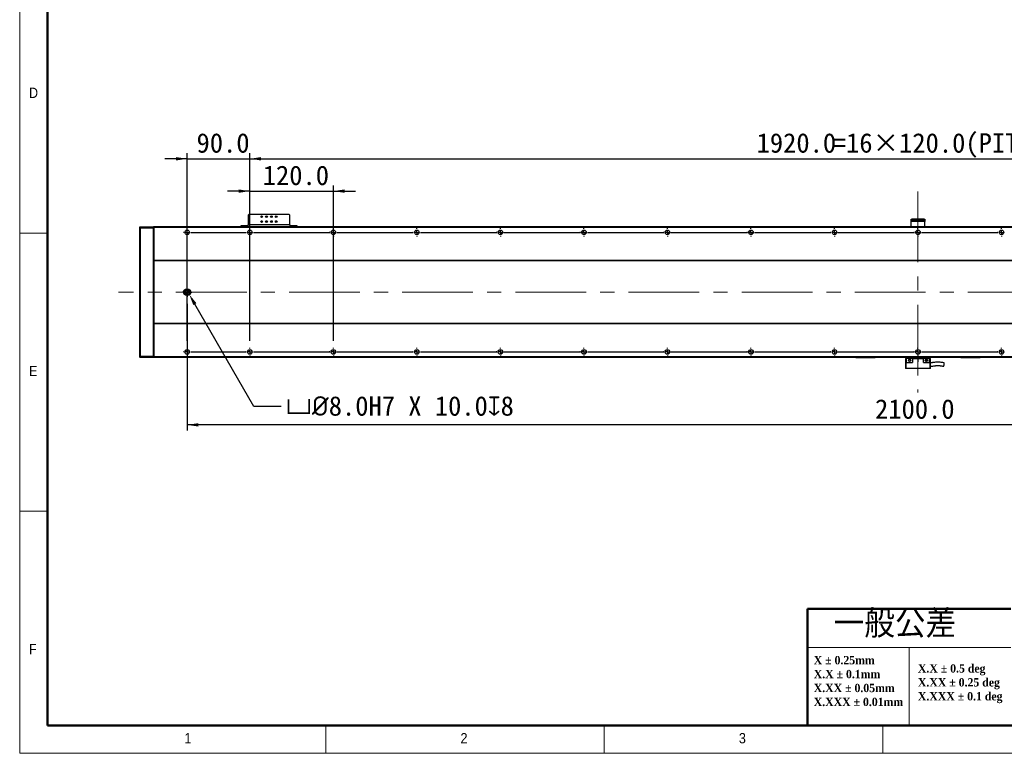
# Model space of a CAD drawing. Header units: millimetres. Extents: x 40 to 3320, y 40 to 2336.
# Tile 1 of 7: x 40 to 1455, y 40 to 1095. Entities that reach past the tile are written whole.
import ezdxf

# ---------------------------------------------------------------- set-up
doc = ezdxf.new("R2010")
doc.units = ezdxf.units.MM
doc.header["$LTSCALE"] = 8
doc.header["$PDSIZE"] = -1
doc.linetypes.add('CENTERX2', pattern=[20.32, 12.7, -2.54, 2.54, -2.54])
doc.layers.add('DIMNS', color=7, linetype='Continuous')
doc.styles.add('SLDTEXTSTYLE0', font='Gothic.ttf', dxfattribs={"width": 0.913})
doc.styles.add('SLDTEXTSTYLE1', font='timesbd.ttf', dxfattribs={"width": 0.933})
doc.styles.add('SLDTEXTSTYLE3', font='txt', dxfattribs={"bigfont": 'bigfont'})
doc.styles.add('SLDTEXTSTYLE7', font='txt')
doc.dimstyles.new('SLDDIMSTYLE0', dxfattribs={"dimtxt": 28, "dimasz": 16, "dimexe": 0, "dimexo": 0.0625, "dimgap": 7, "dimtad": 2, "dimdec": 1, "dimrnd": 1e-09, "dimzin": 4, "dimdsep": 46, "dimtxsty": 'SLDTEXTSTYLE7', "dimsah": 1, "dimcen": 0.09, "dimadec": 0, "dimazin": 1, "dimtfac": 1, "dimtdec": 1, "dimtmove": 0, "dimatfit": 0, "dimfxl": 0, "dimfrac": 2, "dimtolj": 1, "dimtzin": 12, "dimarcsym": 0})
doc.dimstyles.new('SLDDIMSTYLE1', dxfattribs={"dimtxt": 28, "dimasz": 16, "dimexe": 0, "dimexo": 0.0625, "dimgap": 7, "dimtad": 2, "dimdec": 1, "dimrnd": 1e-09, "dimzin": 4, "dimdsep": 46, "dimtxsty": 'SLDTEXTSTYLE7', "dimsah": 1, "dimcen": 0.09, "dimadec": 0, "dimazin": 1, "dimtfac": 1, "dimtdec": 1, "dimtofl": 0, "dimtmove": 0, "dimatfit": 3, "dimfxl": 0, "dimfrac": 2, "dimtolj": 1, "dimtzin": 12, "dimarcsym": 0})
doc.dimstyles.new('SLDDIMSTYLE6', dxfattribs={"dimtxt": 28, "dimasz": 16, "dimexe": 0, "dimexo": 0.0625, "dimgap": 7, "dimtad": 0, "dimtih": 1, "dimtoh": 1, "dimdec": 1, "dimrnd": 1e-09, "dimzin": 4, "dimdsep": 46, "dimtxsty": 'SLDTEXTSTYLE7', "dimsah": 1, "dimcen": 0, "dimadec": 0, "dimazin": 1, "dimtfac": 1, "dimtdec": 1, "dimtofl": 0, "dimtmove": 0, "dimatfit": 3, "dimfxl": 0, "dimfrac": 2, "dimtolj": 1, "dimtzin": 12, "dimarcsym": 0})

# ---------------------------------------------------------------- blocks, each defined once
blk = doc.blocks.new('SW_NOTE_0')
at = {"color": 0, "linetype": 'Continuous', "lineweight": 0, "char_height": 12, "attachment_point": 1, "style": 'SLDTEXTSTYLE1'}
for s, insert in [('X.X ± 0.5 deg', (0, 15.8)), ('X.XX ± 0.25 deg', (0, -4.2)), ('X.XXX ± 0.1 deg', (0, -24.2))]:
    blk.add_mtext(s, dxfattribs=dict(at, insert=insert))
blk = doc.blocks.new('SW_NOTE_1')
at = {"color": 0, "linetype": 'Continuous', "lineweight": 0, "char_height": 12, "attachment_point": 1, "style": 'SLDTEXTSTYLE1'}
for s, insert in [('X ± 0.25mm ', (0, 15.8)), ('X.X ± 0.1mm', (0, -4.2))]:
    blk.add_mtext(s, dxfattribs=dict(at, insert=insert))
blk = doc.blocks.new('SW_NOTE_2')
at = {"color": 0, "linetype": 'Continuous', "lineweight": 0, "char_height": 12, "attachment_point": 1, "style": 'SLDTEXTSTYLE1'}
for s, insert in [('X.XX ± 0.05mm', (0, 15.8)), ('X.XXX ± 0.01mm', (0, -4.2))]:
    blk.add_mtext(s, dxfattribs=dict(at, insert=insert))
blk = doc.blocks.new('_D_18')
at = {"layer": 'DIMNS'}
for p, q in [((370.7, 805.1), (370.7, 902.9)), ((370.7, 894.9), (2290.7, 894.9)), ((2290.7, 805.1), (2290.7, 902.9))]:
    blk.add_line(p, q, dxfattribs=at)
for points in [[(370.7, 894.9), (386.7, 892.5), (386.7, 897.3)], [(2290.7, 894.9), (2274.7, 897.3), (2274.7, 892.5)]]:
    blk.add_solid(points, dxfattribs=at)
at = {"layer": 'DIMNS', "char_height": 28, "attachment_point": 1, "style": 'SLDTEXTSTYLE7'}
for s, insert in [('=16×120.0(PITCH)', (1208.3, 931.7)), ('1920.0', (1098.8, 931.7))]:
    blk.add_mtext(s, dxfattribs=dict(at, insert=insert))
blk = doc.blocks.new('_D_19')
at = {"layer": 'DIMNS'}
for p, q in [((280.7, 686.4), (280.7, 504.3)), ((2380.7, 693), (2380.7, 504.3)), ((2380.7, 512.3), (280.7, 512.3))]:
    blk.add_line(p, q, dxfattribs=at)
for points in [[(280.7, 512.3), (296.7, 509.9), (296.7, 514.7)], [(2380.7, 512.3), (2364.7, 514.7), (2364.7, 509.9)]]:
    blk.add_solid(points, dxfattribs=at)
at = {"layer": 'DIMNS', "insert": (1269, 549.1), "char_height": 28, "attachment_point": 1, "style": 'SLDTEXTSTYLE7'}
blk.add_mtext('2100.0', dxfattribs=at)
blk = doc.blocks.new('_D_21')
at = {"layer": 'Defpoints', "color": 0}
for p in [(281.7, 703.1), (283.7, 699.7)]:
    blk.add_point(p, dxfattribs=at)
at = {"layer": 'DIMNS', "color": 0, "lineweight": -2}
for p, q in [((376.5, 538.9), (291.7, 685.8)), ((415.5, 538.9), (376.5, 538.9))]:
    blk.add_line(p, q, dxfattribs=at)
at = {"layer": 'DIMNS', "color": 0}
blk.add_solid([(294, 687.2), (289.4, 684.5), (283.7, 699.7)], dxfattribs=at)
at = {"layer": 'DIMNS', "color": 0, "insert": (422.5, 553.5), "char_height": 28, "attachment_point": 1, "style": 'SLDTEXTSTYLE7'}
blk.add_mtext('\\A1;{\\fGDT|b0|i0|c134|p2;v\\fISOCPEUR|b0|i0|c134|p34;%%C}8.0H7 X 10.0{\\fGDT|b0|i0|c134|p2;x}8', dxfattribs=at)
blk = doc.blocks.new('_D_24')
at = {"layer": 'DIMNS'}
for p, q in [((280.7, 894.9), (248.7, 894.9)), ((280.7, 633.1), (280.7, 902.9)), ((280.7, 894.9), (370.7, 894.9)), ((370.7, 633.1), (370.7, 902.9)), ((370.7, 894.9), (402.7, 894.9))]:
    blk.add_line(p, q, dxfattribs=at)
for points in [[(280.7, 894.9), (264.7, 897.3), (264.7, 892.5)], [(370.7, 894.9), (386.7, 892.5), (386.7, 897.3)]]:
    blk.add_solid(points, dxfattribs=at)
at = {"layer": 'DIMNS', "insert": (294.1, 931.7), "char_height": 28, "attachment_point": 1, "style": 'SLDTEXTSTYLE7'}
blk.add_mtext('90.0', dxfattribs=at)
blk = doc.blocks.new('_D_26')
at = {"layer": 'DIMNS'}
for p, q in [((370.7, 633.1), (370.7, 856.4)), ((490.7, 633.1), (490.7, 856.4)), ((370.7, 848.4), (338.7, 848.4)), ((370.7, 848.4), (490.7, 848.4)), ((490.7, 848.4), (522.7, 848.4))]:
    blk.add_line(p, q, dxfattribs=at)
for points in [[(370.7, 848.4), (354.7, 850.8), (354.7, 846)], [(490.7, 848.4), (506.7, 846), (506.7, 850.8)]]:
    blk.add_solid(points, dxfattribs=at)
at = {"layer": 'DIMNS', "insert": (389.2, 885.1), "char_height": 28, "attachment_point": 1, "style": 'SLDTEXTSTYLE7'}
blk.add_mtext('120.0', dxfattribs=at)
blk = doc.blocks.new('SW_CENTERMARKSYMBOL_0')
at = {"layer": 'DIMNS', "color": 0}
for p, q in [((-95.08, 0), (-95.84, 0)), ((-90, 0), (-92.54, 0)), ((-90, 5.08), (-90, 5.84)), ((-90, 0), (-90, 2.54)), ((-90, 0), (-90, -2.54)), ((-90, 0), (-87.46, 0)), ((-84.92, 0), (-5.08, 0)), ((0, 0), (-2.54, 0)), ((0, 5.08), (0, 5.84)), ((0, 0), (0, 2.54)), ((0, 0), (0, -2.54)), ((0, 0), (2.54, 0)), ((5.08, 0), (114.92, 0)), ((120, 5.08), (120, 5.84)), ((120, 0), (120, 2.54)), ((120, 0), (120, 2.54)), ((240, 5.08), (240, 5.84)), ((240, 0), (240, 2.54)), ((240, 0), (240, 2.54)), ((240, 0), (240, 2.54)), ((360, 5.08), (360, 5.84)), ((360, 0), (360, 2.54)), ((360, 0), (360, 2.54)), ((360, 0), (360, 2.54)), ((360, 0), (360, 2.54)), ((480, 5.08), (480, 5.84)), ((480, 0), (480, 2.54)), ((480, 0), (480, 2.54)), ((480, 0), (480, 2.54)), ((480, 0), (480, 2.54)), ((480, 0), (480, 2.54)), ((600, 5.08), (600, 5.84)), ((600, 0), (600, 2.54)), ((600, 0), (600, 2.54)), ((600, 0), (600, 2.54)), ((600, 0), (600, 2.54)), ((600, 0), (600, 2.54)), ((600, 0), (600, 2.54)), ((720, 5.08), (720, 5.84)), ((720, 0), (720, 2.54)), ((720, 0), (720, 2.54)), ((720, 0), (720, 2.54)), ((720, 0), (720, 2.54)), ((720, 0), (720, 2.54)), ((720, 0), (720, 2.54)), ((720, 0), (720, 2.54)), ((840, 5.08), (840, 5.84)), ((840, 0), (840, 2.54)), ((840, 0), (840, 2.54)), ((840, 0), (840, 2.54)), ((840, 0), (840, 2.54)), ((840, 0), (840, 2.54)), ((840, 0), (840, 2.54)), ((840, 0), (840, 2.54)), ((840, 0), (840, 2.54)), ((960, 5.08), (960, 5.84)), ((960, 0), (960, 2.54)), ((960, 0), (960, 2.54)), ((960, 0), (960, 2.54)), ((960, 0), (960, 2.54)), ((960, 0), (960, 2.54)), ((960, 0), (960, 2.54)), ((960, 0), (960, 2.54)), ((960, 0), (960, 2.54)), ((960, 0), (960, 2.54)), ((1080, 5.08), (1080, 5.84)), ((1080, 0), (1080, 2.54)), ((1080, 0), (1080, 2.54)), ((1080, 0), (1080, 2.54)), ((1080, 0), (1080, 2.54)), ((1080, 0), (1080, 2.54)), ((1080, 0), (1080, 2.54)), ((1080, 0), (1080, 2.54)), ((1080, 0), (1080, 2.54)), ((114.92, 0), (114.16, 0)), ((120, 0), (117.46, 0)), ((120, 0), (117.46, 0)), ((120, 0), (120, -2.54)), ((120, 0), (122.54, 0)), ((120, 0), (120, -2.54)), ((120, 0), (122.54, 0)), ((120, -5.08), (120, -5.84)), ((125.08, 0), (125.84, 0)), ((125.08, 0), (234.92, 0)), ((234.92, 0), (234.16, 0)), ((240, 0), (237.46, 0)), ((240, 0), (237.46, 0)), ((240, 0), (237.46, 0)), ((240, 0), (240, -2.54)), ((240, 0), (242.54, 0)), ((240, 0), (240, -2.54)), ((240, 0), (242.54, 0)), ((240, 0), (240, -2.54)), ((240, 0), (242.54, 0)), ((240, -5.08), (240, -5.84)), ((245.08, 0), (245.84, 0)), ((245.08, 0), (354.92, 0)), ((354.92, 0), (354.16, 0)), ((360, 0), (357.46, 0)), ((360, 0), (357.46, 0)), ((360, 0), (357.46, 0)), ((360, 0), (357.46, 0)), ((360, 0), (360, -2.54)), ((360, 0), (362.54, 0)), ((360, 0), (360, -2.54)), ((360, 0), (362.54, 0)), ((360, 0), (360, -2.54)), ((360, 0), (362.54, 0)), ((360, 0), (360, -2.54)), ((360, 0), (362.54, 0)), ((360, -5.08), (360, -5.84)), ((365.08, 0), (365.84, 0)), ((365.08, 0), (474.92, 0)), ((474.92, 0), (474.16, 0)), ((480, 0), (477.46, 0)), ((480, 0), (477.46, 0)), ((480, 0), (477.46, 0)), ((480, 0), (477.46, 0)), ((480, 0), (477.46, 0)), ((480, 0), (480, -2.54)), ((480, 0), (482.54, 0)), ((480, 0), (480, -2.54)), ((480, 0), (482.54, 0)), ((480, 0), (480, -2.54)), ((480, 0), (482.54, 0)), ((480, 0), (480, -2.54)), ((480, 0), (482.54, 0)), ((480, 0), (480, -2.54)), ((480, 0), (482.54, 0)), ((480, -5.08), (480, -5.84)), ((485.08, 0), (485.84, 0)), ((485.08, 0), (594.92, 0)), ((594.92, 0), (594.16, 0)), ((600, 0), (597.46, 0)), ((600, 0), (597.46, 0)), ((600, 0), (597.46, 0)), ((600, 0), (597.46, 0)), ((600, 0), (597.46, 0)), ((600, 0), (597.46, 0)), ((600, 0), (600, -2.54)), ((600, 0), (602.54, 0)), ((600, 0), (600, -2.54)), ((600, 0), (602.54, 0)), ((600, 0), (600, -2.54)), ((600, 0), (602.54, 0)), ((600, 0), (600, -2.54)), ((600, 0), (602.54, 0)), ((600, 0), (600, -2.54)), ((600, 0), (602.54, 0)), ((600, 0), (600, -2.54)), ((600, 0), (602.54, 0)), ((600, -5.08), (600, -5.84)), ((605.08, 0), (605.84, 0)), ((605.08, 0), (714.92, 0)), ((714.92, 0), (714.16, 0)), ((720, 0), (717.46, 0)), ((720, 0), (717.46, 0)), ((720, 0), (717.46, 0)), ((720, 0), (717.46, 0)), ((720, 0), (717.46, 0)), ((720, 0), (717.46, 0)), ((720, 0), (717.46, 0)), ((720, 0), (720, -2.54)), ((720, 0), (722.54, 0)), ((720, 0), (720, -2.54)), ((720, 0), (722.54, 0)), ((720, 0), (720, -2.54)), ((720, 0), (722.54, 0)), ((720, 0), (720, -2.54)), ((720, 0), (722.54, 0)), ((720, 0), (720, -2.54)), ((720, 0), (722.54, 0)), ((720, 0), (720, -2.54)), ((720, 0), (722.54, 0)), ((720, 0), (720, -2.54)), ((720, 0), (722.54, 0)), ((720, -5.08), (720, -5.84)), ((725.08, 0), (725.84, 0)), ((725.08, 0), (834.92, 0)), ((834.92, 0), (834.16, 0)), ((840, 0), (837.46, 0)), ((840, 0), (837.46, 0)), ((840, 0), (837.46, 0)), ((840, 0), (837.46, 0)), ((840, 0), (837.46, 0)), ((840, 0), (837.46, 0)), ((840, 0), (837.46, 0)), ((840, 0), (837.46, 0)), ((840, 0), (840, -2.54)), ((840, 0), (842.54, 0)), ((840, 0), (840, -2.54)), ((840, 0), (842.54, 0)), ((840, 0), (840, -2.54)), ((840, 0), (842.54, 0)), ((840, 0), (840, -2.54)), ((840, 0), (842.54, 0)), ((840, 0), (840, -2.54)), ((840, 0), (842.54, 0)), ((840, 0), (840, -2.54)), ((840, 0), (842.54, 0)), ((840, 0), (840, -2.54)), ((840, 0), (842.54, 0)), ((840, 0), (840, -2.54)), ((840, 0), (842.54, 0)), ((840, -5.08), (840, -5.84)), ((845.08, 0), (845.84, 0)), ((845.08, 0), (954.92, 0)), ((954.92, 0), (954.16, 0)), ((960, 0), (957.46, 0)), ((960, 0), (957.46, 0)), ((960, 0), (957.46, 0)), ((960, 0), (957.46, 0)), ((960, 0), (957.46, 0)), ((960, 0), (957.46, 0)), ((960, 0), (957.46, 0)), ((960, 0), (957.46, 0)), ((960, 0), (957.46, 0)), ((960, 0), (960, -2.54)), ((960, 0), (962.54, 0)), ((960, 0), (960, -2.54)), ((960, 0), (962.54, 0)), ((960, 0), (960, -2.54)), ((960, 0), (962.54, 0)), ((960, 0), (960, -2.54)), ((960, 0), (962.54, 0)), ((960, 0), (960, -2.54)), ((960, 0), (962.54, 0)), ((960, 0), (960, -2.54)), ((960, 0), (962.54, 0)), ((960, 0), (960, -2.54)), ((960, 0), (962.54, 0)), ((960, 0), (960, -2.54)), ((960, 0), (962.54, 0)), ((960, 0), (960, -2.54)), ((960, 0), (962.54, 0)), ((960, -5.08), (960, -5.84)), ((965.08, 0), (965.84, 0)), ((965.08, 0), (1074.92, 0)), ((1074.92, 0), (1074.16, 0)), ((1080, 0), (1077.46, 0)), ((1080, 0), (1077.46, 0)), ((1080, 0), (1077.46, 0)), ((1080, 0), (1077.46, 0)), ((1080, 0), (1077.46, 0)), ((1080, 0), (1077.46, 0)), ((1080, 0), (1077.46, 0)), ((1080, 0), (1077.46, 0)), ((1080, 0), (1080, -2.54)), ((1080, 0), (1082.54, 0)), ((1080, 0), (1080, -2.54)), ((1080, 0), (1082.54, 0)), ((1080, 0), (1080, -2.54)), ((1080, 0), (1082.54, 0)), ((1080, 0), (1080, -2.54)), ((1080, 0), (1082.54, 0)), ((1080, 0), (1080, -2.54)), ((1080, 0), (1082.54, 0)), ((1080, 0), (1080, -2.54)), ((1080, 0), (1082.54, 0)), ((1080, 0), (1080, -2.54)), ((1080, 0), (1082.54, 0)), ((1080, 0), (1080, -2.54)), ((1080, 0), (1082.54, 0)), ((1080, -5.08), (1080, -5.84)), ((-90, -172), (-90, -169.46)), ((0, -172), (0, -169.46)), ((-95.08, -172), (-95.84, -172)), ((-90, -172), (-92.54, -172)), ((-90, -172), (-90, -174.54)), ((-90, -172), (-87.46, -172)), ((-90, -177.08), (-90, -177.84)), ((-84.92, -172), (-5.08, -172)), ((0, -172), (-2.54, -172)), ((0, -172), (0, -174.54)), ((0, -172), (2.54, -172)), ((0, -177.08), (0, -177.84)), ((5.08, -172), (5.84, -172))]:
    blk.add_line(p, q, dxfattribs=at)
blk = doc.blocks.new('SW_CENTERMARKSYMBOL_1')
at = {"layer": 'DIMNS', "color": 0}
for p, q in [((-125.08, 0), (-125.84, 0)), ((-120, 0), (-122.54, 0)), ((-120, 5.08), (-120, 5.84)), ((-120, 0), (-120, 2.54)), ((-120, 0), (-120, -2.54)), ((-120, 0), (-117.46, 0)), ((-114.92, 0), (-5.08, 0)), ((-5.08, 0), (-5.84, 0)), ((0, 0), (-2.54, 0)), ((0, 0), (-2.54, 0)), ((0, 5.08), (0, 5.84)), ((0, 0), (0, 2.54)), ((0, 0), (0, 2.54)), ((0, 0), (0, -2.54)), ((0, 0), (2.54, 0)), ((0, 0), (0, -2.54)), ((0, 0), (2.54, 0)), ((5.08, 0), (5.84, 0)), ((5.08, 0), (114.92, 0)), ((120, 5.08), (120, 5.84)), ((120, 0), (120, 2.54)), ((120, 0), (120, 2.54)), ((120, 0), (120, 2.54)), ((240, 5.08), (240, 5.84)), ((240, 0), (240, 2.54)), ((240, 0), (240, 2.54)), ((240, 0), (240, 2.54)), ((240, 0), (240, 2.54)), ((360, 5.08), (360, 5.84)), ((360, 0), (360, 2.54)), ((360, 0), (360, 2.54)), ((360, 0), (360, 2.54)), ((360, 0), (360, 2.54)), ((360, 0), (360, 2.54)), ((480, 5.08), (480, 5.84)), ((480, 0), (480, 2.54)), ((480, 0), (480, 2.54)), ((480, 0), (480, 2.54)), ((480, 0), (480, 2.54)), ((480, 0), (480, 2.54)), ((480, 0), (480, 2.54)), ((600, 5.08), (600, 5.84)), ((600, 0), (600, 2.54)), ((600, 0), (600, 2.54)), ((600, 0), (600, 2.54)), ((600, 0), (600, 2.54)), ((600, 0), (600, 2.54)), ((600, 0), (600, 2.54)), ((600, 0), (600, 2.54)), ((720, 5.08), (720, 5.84)), ((720, 0), (720, 2.54)), ((720, 0), (720, 2.54)), ((720, 0), (720, 2.54)), ((720, 0), (720, 2.54)), ((720, 0), (720, 2.54)), ((720, 0), (720, 2.54)), ((720, 0), (720, 2.54)), ((720, 0), (720, 2.54)), ((840, 5.08), (840, 5.84)), ((840, 0), (840, 2.54)), ((840, 0), (840, 2.54)), ((840, 0), (840, 2.54)), ((840, 0), (840, 2.54)), ((840, 0), (840, 2.54)), ((840, 0), (840, 2.54)), ((840, 0), (840, 2.54)), ((840, 0), (840, 2.54)), ((840, 0), (840, 2.54)), ((960, 5.08), (960, 5.84)), ((960, 0), (960, 2.54)), ((960, 0), (960, 2.54)), ((960, 0), (960, 2.54)), ((960, 0), (960, 2.54)), ((960, 0), (960, 2.54)), ((960, 0), (960, 2.54)), ((960, 0), (960, 2.54)), ((960, 0), (960, 2.54)), ((-120, -5.08), (-120, -5.84)), ((0, -5.08), (0, -5.84)), ((114.92, 0), (114.16, 0)), ((120, 0), (117.46, 0)), ((120, 0), (117.46, 0)), ((120, 0), (117.46, 0)), ((120, 0), (120, -2.54)), ((120, 0), (122.54, 0)), ((120, 0), (120, -2.54)), ((120, 0), (122.54, 0)), ((120, 0), (120, -2.54)), ((120, 0), (122.54, 0)), ((120, -5.08), (120, -5.84)), ((125.08, 0), (125.84, 0)), ((125.08, 0), (234.92, 0)), ((234.92, 0), (234.16, 0)), ((240, 0), (237.46, 0)), ((240, 0), (237.46, 0)), ((240, 0), (237.46, 0)), ((240, 0), (237.46, 0)), ((240, 0), (240, -2.54)), ((240, 0), (242.54, 0)), ((240, 0), (240, -2.54)), ((240, 0), (242.54, 0)), ((240, 0), (240, -2.54)), ((240, 0), (242.54, 0)), ((240, 0), (240, -2.54)), ((240, 0), (242.54, 0)), ((240, -5.08), (240, -5.84)), ((245.08, 0), (245.84, 0)), ((245.08, 0), (354.92, 0)), ((354.92, 0), (354.16, 0)), ((360, 0), (357.46, 0)), ((360, 0), (357.46, 0)), ((360, 0), (357.46, 0)), ((360, 0), (357.46, 0)), ((360, 0), (357.46, 0)), ((360, 0), (360, -2.54)), ((360, 0), (362.54, 0)), ((360, 0), (360, -2.54)), ((360, 0), (362.54, 0)), ((360, 0), (360, -2.54)), ((360, 0), (362.54, 0)), ((360, 0), (360, -2.54)), ((360, 0), (362.54, 0)), ((360, 0), (360, -2.54)), ((360, 0), (362.54, 0)), ((360, -5.08), (360, -5.84)), ((365.08, 0), (365.84, 0)), ((365.08, 0), (474.92, 0)), ((474.92, 0), (474.16, 0)), ((480, 0), (477.46, 0)), ((480, 0), (477.46, 0)), ((480, 0), (477.46, 0)), ((480, 0), (477.46, 0)), ((480, 0), (477.46, 0)), ((480, 0), (477.46, 0)), ((480, 0), (480, -2.54)), ((480, 0), (482.54, 0)), ((480, 0), (480, -2.54)), ((480, 0), (482.54, 0)), ((480, 0), (480, -2.54)), ((480, 0), (482.54, 0)), ((480, 0), (480, -2.54)), ((480, 0), (482.54, 0)), ((480, 0), (480, -2.54)), ((480, 0), (482.54, 0)), ((480, 0), (480, -2.54)), ((480, 0), (482.54, 0)), ((480, -5.08), (480, -5.84)), ((485.08, 0), (485.84, 0)), ((485.08, 0), (594.92, 0)), ((594.92, 0), (594.16, 0)), ((600, 0), (597.46, 0)), ((600, 0), (597.46, 0)), ((600, 0), (597.46, 0)), ((600, 0), (597.46, 0)), ((600, 0), (597.46, 0)), ((600, 0), (597.46, 0)), ((600, 0), (597.46, 0)), ((600, 0), (600, -2.54)), ((600, 0), (602.54, 0)), ((600, 0), (600, -2.54)), ((600, 0), (602.54, 0)), ((600, 0), (600, -2.54)), ((600, 0), (602.54, 0)), ((600, 0), (600, -2.54)), ((600, 0), (602.54, 0)), ((600, 0), (600, -2.54)), ((600, 0), (602.54, 0)), ((600, 0), (600, -2.54)), ((600, 0), (602.54, 0)), ((600, 0), (600, -2.54)), ((600, 0), (602.54, 0)), ((600, -5.08), (600, -5.84)), ((605.08, 0), (605.84, 0)), ((605.08, 0), (714.92, 0)), ((714.92, 0), (714.16, 0)), ((720, 0), (717.46, 0)), ((720, 0), (717.46, 0)), ((720, 0), (717.46, 0)), ((720, 0), (717.46, 0)), ((720, 0), (717.46, 0)), ((720, 0), (717.46, 0)), ((720, 0), (717.46, 0)), ((720, 0), (717.46, 0)), ((720, 0), (720, -2.54)), ((720, 0), (722.54, 0)), ((720, 0), (720, -2.54)), ((720, 0), (722.54, 0)), ((720, 0), (720, -2.54)), ((720, 0), (722.54, 0)), ((720, 0), (720, -2.54)), ((720, 0), (722.54, 0)), ((720, 0), (720, -2.54)), ((720, 0), (722.54, 0)), ((720, 0), (720, -2.54)), ((720, 0), (722.54, 0)), ((720, 0), (720, -2.54)), ((720, 0), (722.54, 0)), ((720, 0), (720, -2.54)), ((720, 0), (722.54, 0)), ((720, -5.08), (720, -5.84)), ((725.08, 0), (725.84, 0)), ((725.08, 0), (834.92, 0)), ((834.92, 0), (834.16, 0)), ((840, 0), (837.46, 0)), ((840, 0), (837.46, 0)), ((840, 0), (837.46, 0)), ((840, 0), (837.46, 0)), ((840, 0), (837.46, 0)), ((840, 0), (837.46, 0)), ((840, 0), (837.46, 0)), ((840, 0), (837.46, 0)), ((840, 0), (837.46, 0)), ((840, 0), (840, -2.54)), ((840, 0), (842.54, 0)), ((840, 0), (840, -2.54)), ((840, 0), (842.54, 0)), ((840, 0), (840, -2.54)), ((840, 0), (842.54, 0)), ((840, 0), (840, -2.54)), ((840, 0), (842.54, 0)), ((840, 0), (840, -2.54)), ((840, 0), (842.54, 0)), ((840, 0), (840, -2.54)), ((840, 0), (842.54, 0)), ((840, 0), (840, -2.54)), ((840, 0), (842.54, 0)), ((840, 0), (840, -2.54)), ((840, 0), (842.54, 0)), ((840, 0), (840, -2.54)), ((840, 0), (842.54, 0)), ((840, -5.08), (840, -5.84)), ((845.08, 0), (845.84, 0)), ((845.08, 0), (954.92, 0)), ((954.92, 0), (954.16, 0)), ((960, 0), (957.46, 0)), ((960, 0), (957.46, 0)), ((960, 0), (957.46, 0)), ((960, 0), (957.46, 0)), ((960, 0), (957.46, 0)), ((960, 0), (957.46, 0)), ((960, 0), (957.46, 0)), ((960, 0), (957.46, 0)), ((960, 0), (960, -2.54)), ((960, 0), (962.54, 0)), ((960, 0), (960, -2.54)), ((960, 0), (962.54, 0)), ((960, 0), (960, -2.54)), ((960, 0), (962.54, 0)), ((960, 0), (960, -2.54)), ((960, 0), (962.54, 0)), ((960, 0), (960, -2.54)), ((960, 0), (962.54, 0)), ((960, 0), (960, -2.54)), ((960, 0), (962.54, 0)), ((960, 0), (960, -2.54)), ((960, 0), (962.54, 0)), ((960, 0), (960, -2.54)), ((960, 0), (962.54, 0)), ((960, -5.08), (960, -5.84))]:
    blk.add_line(p, q, dxfattribs=at)
blk = doc.blocks.new('SW_CENTERMARKSYMBOL_4')
at = {"layer": 'DIMNS', "color": 0}
for p, q in [((-5.08, 0), (-6.54, 0)), ((0, 0), (-2.54, 0)), ((0, 5.08), (0, 6.54)), ((0, 0), (0, 2.54)), ((0, 0), (0, -2.54)), ((0, 0), (2.54, 0)), ((0, -5.08), (0, -6.54)), ((5.08, 0), (6.54, 0))]:
    blk.add_line(p, q, dxfattribs=at)
blk = doc.blocks.new('SW_DOWELSYMBOL_2')
at = {"linetype": 'Continuous', "lineweight": 18}
h = blk.add_hatch(color=0, dxfattribs=at)
edge = h.paths.add_edge_path(flags=0)
edge.add_arc((0, 0), 4, 180, 270)
edge.add_line((0, -4), (0, 0))
edge.add_line((0, 0), (-4, 0))
h = blk.add_hatch(color=0, dxfattribs=at)
edge = h.paths.add_edge_path(flags=0)
edge.add_arc((0, 0), 4, 0, 90)
edge.add_line((0, 4), (0, 0))
edge.add_line((0, 0), (4, 0))
at = {"layer": 'DIMNS', "color": 0}
blk.add_circle((0, 0), 4, dxfattribs=at)
blk = doc.blocks.new('SW_DOWELSYMBOL_3')
at = {"linetype": 'Continuous', "lineweight": 18}
h = blk.add_hatch(color=0, dxfattribs=at)
edge = h.paths.add_edge_path(flags=0)
edge.add_arc((0, 0), 4, 180, 270)
edge.add_line((0, -4), (0, 0))
edge.add_line((0, 0), (-4, 0))
h = blk.add_hatch(color=0, dxfattribs=at)
edge = h.paths.add_edge_path(flags=0)
edge.add_arc((0, 0), 4, 0, 90)
edge.add_line((0, 4), (0, 0))
edge.add_line((0, 0), (4, 0))
at = {"layer": 'DIMNS', "color": 0}
blk.add_circle((0, 0), 4, dxfattribs=at)

msp = doc.modelspace()

# ---------------------------------------------------------------- linework, layer by layer
at = {"color": 7, "linetype": 'Continuous', "lineweight": 18}
for p, q in [((40, 2336), (40, 40)), ((80, 2296), (80, 80)), ((40, 788), (80, 788)), ((80, 388), (40, 388)), ((1464, 192), (1171.7559834, 192)), ((1317.8779917, 192), (1317.8779917, 80)), ((80, 80), (3280, 80)), ((480, 40), (480, 80)), ((880, 80), (880, 40)), ((984, 80), (3280, 80)), ((1280, 40), (1280, 80)), ((40, 40), (3320, 40))]:
    msp.add_line(p, q, dxfattribs=at)
at = {"color": 7, "linetype": 'Continuous', "lineweight": 50}
for p, q in [((80, 2296), (80, 80)), ((1171.7559834, 248), (1171.7559834, 80)), ((1171.7559834, 248), (1464, 248)), ((80, 80), (3280, 80))]:
    msp.add_line(p, q, dxfattribs=at)
at = {"color": 7, "linetype": 'Continuous', "lineweight": 25}
for p, q in [((369.1621863, 814.939026), (368.1621694, 813.9390239)), ((368.1621694, 813.9390239), (368.1621694, 800.1390287)), ((427.1621846, 814.939026), (369.1621863, 814.939026)), ((428.1621718, 813.9390239), (427.1621846, 814.939026)), ((428.1621718, 800.1390287), (428.1621718, 813.9390239)), ((1320.6621849, 806.139026), (1320.6621849, 808.1390226)), ((1320.6621849, 808.1390226), (1321.662172, 808.1390226)), ((1321.662172, 808.1390226), (1321.662172, 806.139026)), ((1339.6621787, 808.1390226), (1321.662172, 808.1390226)), ((1339.6621787, 806.139026), (1339.6621787, 808.1390226)), ((1339.6621787, 808.1390226), (1340.6621658, 808.1390226)), ((1340.6621658, 808.1390226), (1340.6621658, 806.139026)), ((212.6622044, 796.839025), (212.9621946, 797.1390227)), ((212.6622044, 795.0147653), (212.6622044, 796.839025)), ((212.6622044, 795.0147653), (212.9621946, 795.1390261)), ((212.6622044, 611.2632865), (212.6622044, 795.0147653)), ((212.9621946, 797.1390227), (212.9621946, 795.1390261)), ((212.9621946, 797.1390227), (232.3621952, 797.1390227)), ((212.9621946, 795.1390261), (212.9621946, 611.1390257)), ((232.3621952, 795.1390261), (212.9621946, 795.1390261)), ((232.3621952, 795.1390261), (232.3621952, 797.1390227)), ((232.6621854, 796.839025), (232.3621952, 797.1390227)), ((232.3621952, 611.1390257), (232.3621952, 795.1390261)), ((232.6621854, 795.0147653), (232.3621952, 795.1390261)), ((2428.6622249, 797.1390227), (232.6621854, 797.1390227)), ((232.6621854, 797.1390227), (232.6621854, 796.1390281)), ((2428.6622249, 796.1390281), (232.6621854, 796.1390281)), ((232.6621854, 796.1390281), (232.6621854, 748.639025)), ((358.1621789, 797.1390227), (358.1621789, 799.1390267)), ((358.1621789, 799.1390267), (359.162166, 799.1390267)), ((359.162166, 799.1390267), (359.162166, 797.1390227)), ((359.162166, 799.1390267), (367.1621823, 799.1390267)), ((367.1621823, 799.1390267), (367.1621823, 797.1390227)), ((368.1621694, 799.1390267), (367.1621823, 799.1390267)), ((428.1621718, 800.1390287), (368.1621694, 800.1390287)), ((368.1621694, 797.1390227), (368.1621694, 800.1390287)), ((428.1621718, 800.1390287), (428.1621718, 797.1390227)), ((429.1621887, 799.1390267), (428.1621718, 799.1390267)), ((429.1621887, 799.1390267), (429.1621887, 797.1390227)), ((429.1621887, 799.1390267), (437.1621751, 799.1390267)), ((437.1621751, 797.1390227), (437.1621751, 799.1390267)), ((437.1621751, 799.1390267), (438.1621622, 799.1390267)), ((438.1621622, 799.1390267), (438.1621622, 797.1390227)), ((1321.662172, 806.139026), (1320.6621849, 806.139026)), ((1320.6621849, 804.639023), (1320.6621849, 806.139026)), ((1340.6621658, 804.639023), (1320.6621849, 804.639023)), ((1320.6621849, 797.1390227), (1320.6621849, 804.639023)), ((1339.6621787, 806.139026), (1321.662172, 806.139026)), ((1340.6621658, 806.139026), (1339.6621787, 806.139026)), ((1340.6621658, 806.139026), (1340.6621658, 804.639023)), ((1340.6621658, 797.1390227), (1340.6621658, 804.639023)), ((2428.6622249, 748.639025), (232.6621854, 748.639025)), ((232.6621854, 748.639025), (232.6621854, 748.139024)), ((2428.6622249, 748.139024), (232.6621854, 748.139024)), ((232.6621854, 748.139024), (232.6621854, 658.1390241)), ((281.6621505, 707.1390256), (279.6621763, 707.1390256)), ((279.6621763, 699.1390257), (281.6621505, 699.1390257)), ((2428.6622249, 658.1390241), (232.6621854, 658.1390241)), ((232.6621854, 658.1390241), (232.6621854, 657.6390268)), ((2428.6622249, 657.6390268), (232.6621854, 657.6390268)), ((232.6621854, 657.6390268), (232.6621854, 610.1390237)), ((212.6622044, 609.4390267), (212.6622044, 611.2632865)), ((212.6622044, 611.2632865), (212.9621946, 611.1390257)), ((212.6622044, 609.4390267), (212.9621946, 609.1390291)), ((212.9621946, 611.1390257), (212.9621946, 609.1390291)), ((212.9621946, 611.1390257), (232.3621952, 611.1390257)), ((232.3621952, 609.1390291), (212.9621946, 609.1390291)), ((232.6621854, 611.2632865), (232.3621952, 611.1390257)), ((232.3621952, 609.1390291), (232.3621952, 611.1390257)), ((232.6621854, 609.4390267), (232.3621952, 609.1390291)), ((2428.6622249, 610.1390237), (232.6621854, 610.1390237)), ((232.6621854, 610.1390237), (232.6621854, 609.1390291)), ((2428.6622249, 609.1390291), (232.6621854, 609.1390291)), ((1241.1621653, 608.9390257), (1241.1621653, 609.1390291)), ((1241.1621653, 608.9390257), (1242.1621823, 608.9390257)), ((1241.1621653, 608.9390257), (1241.4621853, 608.6390281)), ((1242.2864281, 608.6390281), (1241.4621853, 608.6390281)), ((1242.1621823, 609.1390291), (1242.1621823, 608.9390257)), ((1242.2864281, 608.6390281), (1242.1621823, 608.9390257)), ((1242.1621823, 608.9390257), (1268.1621753, 608.9390257)), ((1268.0378997, 608.6390281), (1242.2864281, 608.6390281)), ((1268.0378997, 608.6390281), (1268.1621753, 608.9390257)), ((1268.8621723, 608.6390281), (1268.0378997, 608.6390281)), ((1268.1621753, 608.9390257), (1268.1621753, 609.1390291)), ((1268.1621753, 608.9390257), (1269.1621625, 608.9390257)), ((1268.8621723, 608.6390281), (1269.1621625, 608.9390257)), ((1269.1621625, 609.1390291), (1269.1621625, 608.9390257)), ((1313.6621856, 607.7390278), (1313.6621856, 609.1390291)), ((1347.6621949, 607.7390278), (1347.6621949, 609.1390291)), ((1392.1621882, 608.9390257), (1392.1621882, 609.1390291)), ((1392.1621882, 608.9390257), (1393.1621753, 608.9390257)), ((1392.1621882, 608.9390257), (1392.4621784, 608.6390281)), ((1393.286451, 608.6390281), (1392.4621784, 608.6390281)), ((1393.1621753, 609.1390291), (1393.1621753, 608.9390257)), ((1393.286451, 608.6390281), (1393.1621753, 608.9390257)), ((1393.1621753, 608.9390257), (1419.1621982, 608.9390257)), ((1419.0379225, 608.6390281), (1393.286451, 608.6390281)), ((1419.0379225, 608.6390281), (1419.1621982, 608.9390257)), ((1419.8621952, 608.6390281), (1419.0379225, 608.6390281)), ((1419.1621982, 608.9390257), (1419.1621982, 609.1390291)), ((1419.1621982, 608.9390257), (1420.1621854, 608.9390257)), ((1419.8621952, 608.6390281), (1420.1621854, 608.9390257)), ((1420.1621854, 609.1390291), (1420.1621854, 608.9390257)), ((1313.862189, 607.7390278), (1312.6621687, 607.7390278)), ((1312.6621687, 607.7390278), (1312.6621687, 593.3390224)), ((1313.862189, 601.7390231), (1313.6621856, 601.7390231)), ((1313.6621856, 593.3390224), (1313.6621856, 601.7390231)), ((1322.6621889, 607.7390278), (1313.862189, 607.7390278)), ((1313.862189, 607.7390278), (1313.862189, 601.7390231)), ((1313.862189, 601.7390231), (1322.6621889, 601.7390231)), ((1322.6621889, 607.7390278), (1330.4121637, 607.7390278)), ((1322.6621889, 607.7390278), (1322.6621889, 601.7390231)), ((1330.9121572, 607.7390278), (1330.4121637, 607.7390278)), ((1330.4121637, 607.7390278), (1330.4121637, 602.9890293)), ((1330.9121572, 607.7390278), (1338.6621916, 607.7390278)), ((1330.9121572, 602.9890293), (1330.9121572, 607.7390278)), ((1338.6621916, 601.7390231), (1338.6621916, 607.7390278)), ((1347.4621617, 607.7390278), (1338.6621916, 607.7390278)), ((1338.6621916, 601.7390231), (1347.4621617, 601.7390231)), ((1343.6714851, 605.790239), (1343.8027345, 605.3862387)), ((1347.4621617, 601.7390231), (1347.4621617, 607.7390278)), ((1348.662182, 607.7390278), (1347.4621617, 607.7390278)), ((1347.6621949, 601.7390231), (1347.4621617, 601.7390231)), ((1347.6621949, 601.7390231), (1347.6621949, 593.3390224)), ((1348.662182, 593.3390224), (1348.662182, 607.7390278)), ((1313.6621856, 593.3390224), (1312.6621687, 593.3390224)), ((1347.6621949, 593.3390224), (1313.6621856, 593.3390224)), ((1348.662182, 593.3390224), (1347.6621949, 593.3390224))]:
    msp.add_line(p, q, dxfattribs=at)
for centre, radius in [((387.6621753, 811.6390258), 1.25), ((394.6621753, 811.6390258), 1.25), ((401.6621753, 811.6390258), 1.25), ((408.6621753, 811.6390258), 1.25), ((280.6621753, 789.1390258), 3.3), ((370.6621753, 789.1390258), 3.3), ((387.6621753, 804.6390258), 1.25), ((394.6621753, 804.6390258), 1.25), ((401.6621753, 804.6390258), 1.25), ((408.6621753, 804.6390258), 1.25), ((490.6621753, 789.1390258), 3.3), ((610.6621753, 789.1390258), 3.3), ((730.6621753, 789.1390258), 3.3), ((850.6621753, 789.1390258), 3.3), ((970.6621753, 789.1390258), 3.3), ((1090.6621753, 789.1390258), 3.3), ((1210.6621753, 789.1390258), 3.3), ((1330.6621753, 789.1390258), 3.3), ((1450.6621753, 789.1390258), 3.3), ((280.6621753, 617.1390258), 3.3), ((370.6621753, 617.1390258), 3.3), ((490.6621753, 617.1390258), 3.3), ((610.6621753, 617.1390258), 3.3), ((730.6621753, 617.1390258), 3.3), ((850.6621753, 617.1390258), 3.3), ((970.6621753, 617.1390258), 3.3), ((1090.6621753, 617.1390258), 3.3), ((1210.6621753, 617.1390258), 3.3), ((1330.6621753, 617.1390258), 3.3), ((1450.6621753, 617.1390258), 3.3), ((1318.6621753, 605.2390258), 1.6), ((1342.6621753, 605.2390258), 1.6)]:
    msp.add_circle(centre, radius, dxfattribs=at)
for centre, radius, start, end in [((279.6621753, 703.1390258), 4, 90, 270), ((281.6621753, 703.1390258), 4, 270, 90), ((1330.6621753, 602.9890258), 0.25, 180, 0)]:
    msp.add_arc(centre, radius, start, end, dxfattribs=at)
for points, knots in [([(1319.8027157, 605.3862387), (1319.8219735, 605.2576783), (1319.8606764, 604.9993071), (1319.7538716, 604.609087), (1319.5316974, 604.2632863), (1319.1958088, 603.9968127), (1318.7778892, 603.8462146), (1318.3202708, 603.8389206), (1317.8853035, 603.969876), (1317.6540182, 604.1520837), (1317.5453388, 604.2377019)], [0, 0, 0, 0, 0.1147371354, 0.2305901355, 0.3509298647, 0.4758290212, 0.6054555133, 0.7394032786, 0.877547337, 1, 1, 1, 1]), ([(1318.6438226, 606.5385008), (1318.7856987, 606.5114651), (1319.0688252, 606.4575128), (1319.4223455, 606.2048061), (1319.6017316, 605.9558475), (1319.663173, 605.8099341), (1319.6714663, 605.790239)], [0, 0, 0, 0, 0.3223133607, 0.6432052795, 0.9518406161, 1, 1, 1, 1]), ([(1342.6621997, 606.3890273), (1342.5462202, 606.3788215), (1342.3142769, 606.3584112), (1341.997976, 606.198097), (1341.7419733, 605.9582104), (1341.5696362, 605.6509305), (1341.4964125, 605.3068099), (1341.5292828, 604.9563883), (1341.6648558, 604.6316333), (1341.8911723, 604.3621024), (1342.1874655, 604.1722032), (1342.5268859, 604.0792036), (1342.878629, 604.0915697), (1343.2105616, 604.2081877), (1343.493248, 604.4184401), (1343.6983916, 604.7030538), (1343.8168407, 605.0372728), (1343.8074366, 605.2699158), (1343.8027345, 605.3862387)], [0, 0, 0, 0, 0.0625028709, 0.1249973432, 0.1875013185, 0.2499982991, 0.3124992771, 0.3749990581, 0.4374962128, 0.4999982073, 0.5624995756, 0.6249957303, 0.6875017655, 0.7499959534, 0.8125018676, 0.8749998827, 0.9374991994, 1, 1, 1, 1]), ([(1343.8027345, 605.3862387), (1343.8219995, 605.257676), (1343.8607175, 604.9992954), (1343.7538013, 604.6091161), (1343.5317305, 604.2632676), (1343.1958144, 603.9968075), (1342.7778886, 603.8462197), (1342.3202673, 603.8389144), (1341.8853106, 603.9698913), (1341.6540178, 604.1520849), (1341.5453278, 604.2377019)], [0, 0, 0, 0, 0.1147369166, 0.2305940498, 0.3509239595, 0.4758228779, 0.6054574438, 0.7394049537, 0.8775403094, 1, 1, 1, 1]), ([(1342.6437818, 606.5385008), (1342.7856645, 606.5114634), (1343.0688027, 606.4575081), (1343.4223889, 606.2048366), (1343.6016734, 605.9558162), (1343.6631813, 605.8099338), (1343.6714851, 605.790239)], [0, 0, 0, 0, 0.3223233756, 0.6432221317, 0.9518334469, 1, 1, 1, 1]), ([(1367.9747426, 601.5312636), (1367.0046716, 601.6861437), (1365.1938405, 601.9752584), (1362.7250697, 602.358944), (1360.6663977, 602.5276801), (1358.8125021, 602.5665855), (1356.7798197, 602.485861), (1354.9484806, 602.2790639), (1353.437812, 602.0616176), (1352.4280901, 601.9105603), (1351.385525, 601.7590357), (1350.3227087, 601.6402131), (1349.4048598, 601.5627451), (1348.8555879, 601.596097), (1348.662182, 601.6078407)], [0, 0, 0, 0, 0.1557751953, 0.2907855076, 0.3967690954, 0.474992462, 0.5735904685, 0.7047483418, 0.7546899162, 0.8070877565, 0.8612074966, 0.9159557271, 0.9704069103, 1, 1, 1, 1]), ([(1348.662182, 596.6226423), (1348.8973307, 596.6142266), (1349.615149, 596.5885367), (1350.7604796, 596.6767063), (1352.441941, 596.8698583), (1354.1411803, 597.1384733), (1355.8179619, 597.3684302), (1357.2661009, 597.5137351), (1358.9527678, 597.5993224), (1360.8630865, 597.5364174), (1362.900967, 597.3121982), (1365.0105443, 596.9548701), (1366.5575988, 596.7174573), (1367.4039685, 596.5875724)], [0, 0, 0, 0, 0.0368666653, 0.1125397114, 0.1785183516, 0.3028050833, 0.3842704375, 0.4445275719, 0.5302879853, 0.6473399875, 0.7447459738, 0.860354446, 1, 1, 1, 1]), ([(1367.4095713, 596.632261), (1367.4440986, 596.6182938), (1367.5421521, 596.5786285), (1367.734782, 596.8454628), (1367.9493745, 597.3439808), (1368.136958, 598.0406454), (1368.2771165, 598.8471071), (1368.3547825, 599.6862851), (1368.3587738, 600.4662862), (1368.2853542, 601.0823698), (1368.1535321, 601.4706391), (1368.0305234, 601.5010314), (1367.9745042, 601.5148723)], [0, 0, 0, 0, 0.0574058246, 0.1630259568, 0.2664673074, 0.3699773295, 0.4747880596, 0.581585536, 0.6902315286, 0.7997760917, 0.9088163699, 1, 1, 1, 1])]:
    msp.add_open_spline(points, degree=3, knots=knots, dxfattribs=at)
at = {"layer": 'DIMNS', "linetype": 'CENTERX2', "lineweight": 18}
for p, q in [((1330.6621753, 847.6390258), (1330.6621753, 558.6390258)), ((2479.4621753, 703.1390258), (181.8621753, 703.1390258))]:
    msp.add_line(p, q, dxfattribs=at)

# ---------------------------------------------------------------- block references
at = {"color": 7, "linetype": 'Continuous', "lineweight": 0}
for name, p in [('SW_NOTE_1', (1180.8686615, 164.1737335)), ('SW_NOTE_0', (1330.5570432, 152.3120833)), ('SW_NOTE_2', (1180.8686615, 124.1737344))]:
    msp.add_blockref(name, p, dxfattribs=at)
at = {"layer": 'DIMNS'}
for name, p in [('SW_CENTERMARKSYMBOL_0', (370.6621753, 789.1390258)), ('SW_CENTERMARKSYMBOL_4', (280.6621753, 703.1390258)), ('SW_DOWELSYMBOL_2', (279.6621753, 703.1390258)), ('SW_DOWELSYMBOL_3', (281.6621753, 703.1390258)), ('SW_CENTERMARKSYMBOL_1', (490.6621753, 617.1390258))]:
    msp.add_blockref(name, p, dxfattribs=at)

# ---------------------------------------------------------------- texts
at = {"color": 7, "linetype": 'Continuous', "lineweight": 0, "attachment_point": 1}
for s, insert, char_height, style in [('D', (53.3333333, 997.1704528), 14.8166667, 'SLDTEXTSTYLE0'), ('E', (53.3333333, 597.1704528), 14.8166667, 'SLDTEXTSTYLE0'), ('一般公差', (1209.5381584, 246.3497749), 40, 'SLDTEXTSTYLE3'), ('F', (53.3333333, 197.1704528), 14.8166667, 'SLDTEXTSTYLE0'), ('1', (276.6666667, 69.1704848), 14.8166667, 'SLDTEXTSTYLE0'), ('2', (673.3333333, 69.1704848), 14.8166667, 'SLDTEXTSTYLE0'), ('3', (1073.3333333, 69.1704848), 14.8166667, 'SLDTEXTSTYLE0')]:
    msp.add_mtext(s, dxfattribs=dict(at, insert=insert, char_height=char_height, style=style))

# ---------------------------------------------------------------- dimensions: what is measured, and where the dimension line sits
at = {"layer": 'DIMNS'}
dim = msp.add_linear_dim(base=(2290.6621753, 894.9390258), p1=(370.6621753, 794.9790258), p2=(2290.6621753, 794.9790258), text='<>=16×120.0(PITCH)', dimstyle='SLDDIMSTYLE1', dxfattribs=at)
dim.commit()
dim.dimension.update_dxf_attribs({"geometry": '_D_18', "text_midpoint": (1305.8609268, 894.9390258), "dimtype": 160})
for base, p1, p2, dimstyle, picture, middle in [((370.6621753, 894.9390258), (280.6621753, 622.9790258), (370.6621753, 622.9790258), 'SLDDIMSTYLE0', '_D_24', (328.6103815, 894.9390258)), ((490.6621753, 848.3695791), (370.6621753, 622.9790258), (490.6621753, 622.9790258), 'SLDDIMSTYLE0', '_D_26', (433.8424978, 848.3695791)), ((280.6621753, 512.3389227), (2380.6621753, 703.1390258), (280.6621753, 696.5990258), 'SLDDIMSTYLE1', '_D_19', (1323.7576689, 512.3389227))]:
    dim = msp.add_linear_dim(base=base, p1=p1, p2=p2, dimstyle=dimstyle, dxfattribs=at)
    dim.commit()
    dim.dimension.update_dxf_attribs({"geometry": picture, "text_midpoint": middle, "dimtype": 160})
dim = msp.add_radius_dim(center=(281.6621753, 703.1390258), mpoint=(283.6621753, 699.6749241), text='{\\fGDT|b0|i0|c134|p2;v\\fISOCPEUR|b0|i0|c134|p34;%%C}8.0H7 X 10.0{\\fGDT|b0|i0|c134|p2;x}8', dimstyle='SLDDIMSTYLE6', override={"dimpost": '<>'}, dxfattribs=at)
dim.commit()
dim.dimension.update_dxf_attribs({"geometry": '_D_21', "text_midpoint": (603.0598708, 538.912547), "dimtype": 164})

doc.saveas('drawing.dxf')
